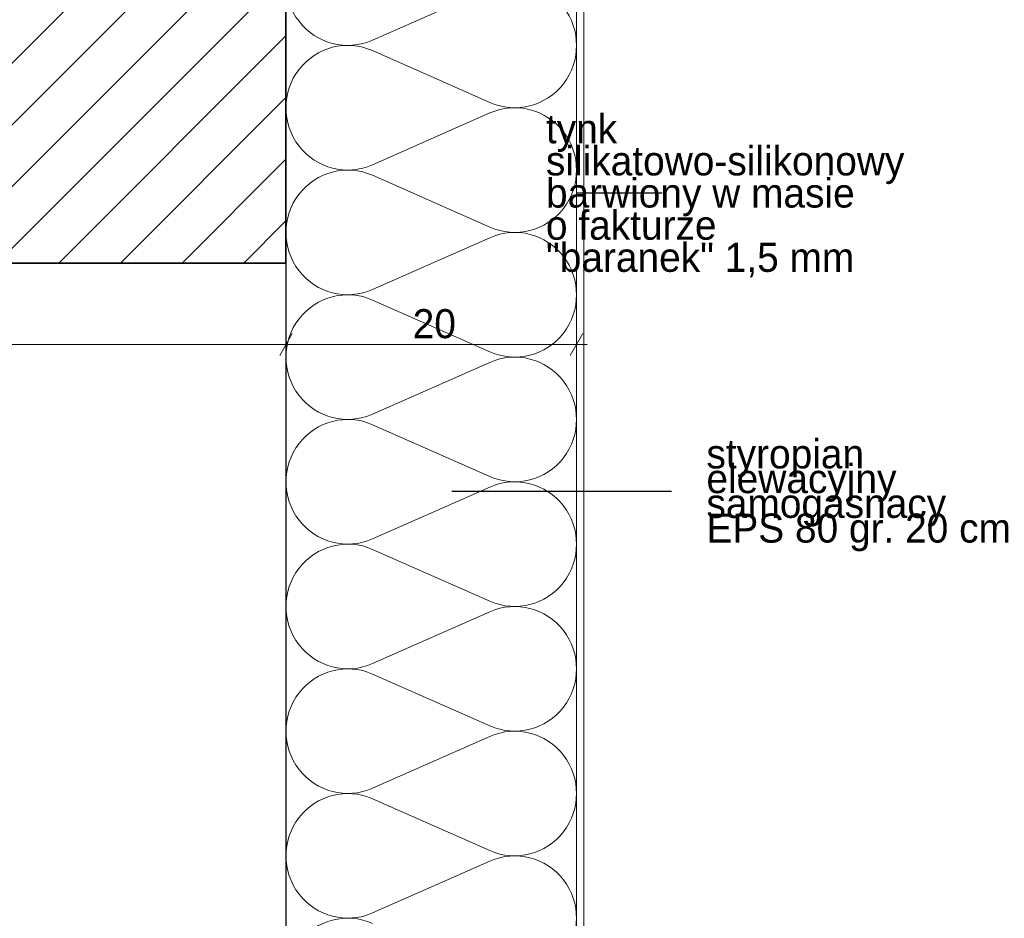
# Model space of a CAD drawing. Extents: x -109972 to -86652, y 98618 to 122888.
# Tile 43 of 74: x -92625 to -91947, y 106397 to 107016. Entities that reach past the tile are written whole.
import ezdxf

# ---------------------------------------------------------------- set-up
doc = ezdxf.new("R2010")
doc.units = 0
doc.header["$MEASUREMENT"] = 0
for name, color, linetype, lineweight in [('A-Opisy_Nr_Pióra__21', 7, 'Continuous', 13), ('Arch wykończenie_Nr_Pióra__46', 5, 'Continuous', 13), ('Arch wymiary_Nr_Pióra__21', 7, 'Continuous', 13), ('Arch ściany nośne_Nr_Pióra__21', 7, 'Continuous', 13), ('Arch ściany nośne_Nr_Pióra__27', 7, 'Continuous', 35), ('INWENT.ŚCIANY_Nr_Pióra__1', 7, 'Continuous', 25)]:
    doc.layers.add(name, color=color, linetype=linetype, lineweight=lineweight)
doc.layers.add('Arch ocieplenie', color=7, linetype='Continuous')
doc.layers.add('Arch wymiary', color=7, linetype='Continuous')
doc.layers.add('Arch ocieplenie_Nr_Pióra__25', color=7, linetype='Continuous', lineweight=15, true_color=0x40a5ff)
doc.styles.add('GENERATED_STYLE_2', font='txt')
doc.styles.add('GENERATED_STYLE_4', font='txt')
doc.dimstyles.new('GENERATED_STYLE__4', dxfattribs={"dimtxt": 20, "dimasz": 11.4, "dimexe": 0.18, "dimexo": 0, "dimgap": 0.09, "dimtad": 1, "dimtih": 1, "dimtoh": 1, "dimdec": 0, "dimlfac": 0.1, "dimzin": 0, "dimdsep": 46, "dimtxsty": 'GENERATED_STYLE_2', "dimblk": 'ARROWHEAD_2', "dimblk1": 'ARROWHEAD_2', "dimblk2": 'ARROWHEAD_2', "dimcen": 0.09, "dimclrd": 7, "dimclre": 7, "dimclrt": 7, "dimazin": 0, "dimtfac": 1, "dimtdec": 4, "dimtmove": 0, "dimatfit": 3, "dimfxl": 0, "dimtolj": 1, "dimtzin": 0, "dimarcsym": 0})
doc.dimstyles.new('GENERATED_STYLE__5', dxfattribs={"dimtxt": 0.18, "dimasz": 27.36, "dimexe": 0.18, "dimexo": 0.0625, "dimgap": 0.09, "dimtad": 0, "dimtih": 1, "dimtoh": 1, "dimdec": 4, "dimzin": 0, "dimdsep": 46, "dimcen": 0.09, "dimadec": 0, "dimazin": 0, "dimtfac": 1, "dimtdec": 4, "dimtmove": 0, "dimatfit": 3, "dimldrblk": 'ARROWHEAD_5', "dimfxl": 0, "dimtolj": 1, "dimtzin": 0, "dimarcsym": 0})

# ---------------------------------------------------------------- blocks, each defined once
blk = doc.blocks.new('Izolacja cieplna 14_1', base_point=(-92441.93, 105668.24))
at = {"layer": 'Arch ocieplenie_Nr_Pióra__25', "linetype": 'Continuous'}
for p, q in [((-92382.33, 107001.58), (-92301.52, 107037.27)), ((-92301.52, 106958.69), (-92382.33, 106994.38)), ((-92382.33, 106915.8), (-92301.52, 106951.48)), ((-92301.52, 106872.9), (-92382.33, 106908.59)), ((-92382.33, 106830.01), (-92301.52, 106865.69)), ((-92301.52, 106787.11), (-92382.33, 106822.8)), ((-92382.33, 106744.22), (-92301.52, 106779.9)), ((-92301.52, 106701.32), (-92382.33, 106737.01)), ((-92382.33, 106658.43), (-92301.52, 106694.11)), ((-92301.52, 106615.53), (-92382.33, 106651.22)), ((-92382.33, 106572.64), (-92301.52, 106608.32)), ((-92301.52, 106529.74), (-92382.33, 106565.43)), ((-92382.33, 106486.85), (-92301.52, 106522.53)), ((-92301.52, 106443.95), (-92382.33, 106479.64)), ((-92382.33, 106401.06), (-92301.52, 106436.75))]:
    blk.add_line(p, q, dxfattribs=at)
for centre, start_param, end_param in [((-92399.39, 107040.88), 5.870392, 9.837571), ((-92284.46, 106997.98), 2.728799, 6.695979), ((-92399.39, 106955.09), 5.870392, 9.837571), ((-92284.46, 106912.19), 2.728799, 6.695979), ((-92399.39, 106869.3), 5.870392, 9.837571), ((-92284.46, 106826.4), 2.728799, 6.695979), ((-92399.39, 106783.51), 5.870392, 9.837571), ((-92284.46, 106740.61), 2.728799, 6.695979), ((-92399.39, 106697.72), 5.870392, 9.837571), ((-92284.46, 106654.82), 2.728799, 6.695979), ((-92399.39, 106611.93), 5.870392, 9.837571), ((-92284.46, 106569.03), 2.728799, 6.695979), ((-92399.39, 106526.14), 5.870392, 9.837571), ((-92284.46, 106483.24), 2.728799, 6.695979), ((-92399.39, 106440.35), 5.870392, 9.837571), ((-92284.46, 106397.45), 2.728799, 6.695979), ((-92399.39, 106354.56), 5.870392, 9.837571)]:
    blk.add_ellipse(centre, major_axis=(0, 42.89), ratio=0.991625, start_param=start_param, end_param=end_param, dxfattribs=at)
blk = doc.blocks.new('*D130')
at = {"layer": 'Arch wymiary_Nr_Pióra__21', "linetype": 'Continuous'}
for p, q in [((-92911.93, 106780.98), (-92911.93, 106803.48)), ((-92861.92, 106780.98), (-92861.92, 106803.48)), ((-92907.6, 106799.73), (-92916.26, 106784.73)), ((-92857.59, 106799.73), (-92866.25, 106784.73)), ((-92919.26, 106792.23), (-92911.93, 106792.23)), ((-92911.93, 106792.23), (-92861.92, 106792.23))]:
    blk.add_line(p, q, dxfattribs=at)
at = {"layer": 'Arch wymiary_Nr_Pióra__21', "char_height": 20, "attachment_point": 7, "style": 'GENERATED_STYLE_2'}
for s, insert in [('{5}', (-92893.33, 106796.23)), ('{42}', (-92664.72, 106796.23)), ('{20}', (-92354.72, 106796.23))]:
    blk.add_mtext(s, dxfattribs=dict(at, insert=insert))
blk = doc.blocks.new('ARROWHEAD_2')
at = {"color": 0, "linetype": 'Continuous', "lineweight": 0}
for p, q in [((-0.378, -0.655), (0.378, 0.655)), ((0, 0), (-1, 0))]:
    blk.add_line(p, q, dxfattribs=at)
blk = doc.blocks.new('*D131')
at = {"layer": 'Arch wymiary_Nr_Pióra__21', "linetype": 'Continuous'}
for p, q in [((-92861.92, 106780.98), (-92861.92, 106803.48)), ((-92441.92, 106780.98), (-92441.92, 106803.48)), ((-92857.59, 106799.73), (-92866.25, 106784.73)), ((-92437.59, 106799.73), (-92446.25, 106784.73)), ((-92861.92, 106792.23), (-92441.92, 106792.23))]:
    blk.add_line(p, q, dxfattribs=at)
at = {"layer": 'Arch wymiary_Nr_Pióra__21', "char_height": 20, "attachment_point": 7, "style": 'GENERATED_STYLE_2'}
for s, insert in [('{5}', (-92893.33, 106796.23)), ('{42}', (-92664.72, 106796.23)), ('{20}', (-92354.72, 106796.23))]:
    blk.add_mtext(s, dxfattribs=dict(at, insert=insert))
blk = doc.blocks.new('*D132')
at = {"layer": 'Arch wymiary_Nr_Pióra__21', "linetype": 'Continuous'}
for p, q in [((-92441.92, 106780.98), (-92441.92, 106803.48)), ((-92241.92, 106780.98), (-92241.92, 106803.48)), ((-92437.59, 106799.73), (-92446.25, 106784.73)), ((-92246.25, 106784.73), (-92237.59, 106799.73)), ((-92441.92, 106792.23), (-92241.92, 106792.23)), ((-92241.92, 106792.23), (-92234.59, 106792.23))]:
    blk.add_line(p, q, dxfattribs=at)
at = {"layer": 'Arch wymiary_Nr_Pióra__21', "char_height": 20, "attachment_point": 7, "style": 'GENERATED_STYLE_2'}
for s, insert in [('{5}', (-92893.33, 106796.23)), ('{42}', (-92664.72, 106796.23)), ('{20}', (-92354.72, 106796.23))]:
    blk.add_mtext(s, dxfattribs=dict(at, insert=insert))
blk = doc.blocks.new('ARROWHEAD_5')
at = {"color": 0, "linetype": 'Continuous', "lineweight": 0}
blk.add_line((0, 0), (-1, 0), dxfattribs=at)
blk.add_solid([(-1, 0.2679), (0, 0), (-1, -0.2679), (-1, 0.2679)], dxfattribs=at)

msp = doc.modelspace()

# ---------------------------------------------------------------- hatches: boundary and pattern name
at = {"layer": 'Arch ściany nośne_Nr_Pióra__21', "linetype": 'Continuous'}
h = msp.add_hatch(dxfattribs=at)
h.set_pattern_fill('Common_Brick', color=256, style=0, pattern_type=2)
h.set_pattern_definition([(45, (0, 0), (-21.2132034, 21.2132034), [])])
h.paths.add_polyline_path([(-92441.92, 106848.25), (-92441.92, 107268.25), (-92861.92, 107268.25), (-92861.92, 106848.25)], flags=0)

# ---------------------------------------------------------------- linework, layer by layer
at = {"layer": 'Arch wykończenie_Nr_Pióra__46', "linetype": 'Continuous'}
for p, q in [((-92241.92, 105668.24), (-92241.92, 107298.25)), ((-92236.92, 105668.24), (-92236.92, 107298.25))]:
    msp.add_line(p, q, dxfattribs=at)
at = {"layer": 'Arch ściany nośne_Nr_Pióra__27', "linetype": 'Continuous'}
for p, q in [((-92441.92, 106848.25), (-92441.92, 107268.25)), ((-92861.92, 106848.25), (-92441.92, 106848.25))]:
    msp.add_line(p, q, dxfattribs=at)
at = {"layer": 'INWENT.ŚCIANY_Nr_Pióra__1', "linetype": 'Continuous'}
for q in [(-92861.92, 106848.25), (-92441.92, 105668.24)]:
    msp.add_line((-92441.92, 106848.25), q, dxfattribs=at)

# ---------------------------------------------------------------- block references
at = {"layer": 'Arch ocieplenie', "color": 104, "linetype": 'Continuous', "lineweight": 20, "true_color": 0x029e21}
msp.add_blockref('Izolacja cieplna 14_1', (-92441.93, 105668.24), dxfattribs=at)

# ---------------------------------------------------------------- texts
at = {"layer": 'A-Opisy_Nr_Pióra__21', "linetype": 'Continuous', "char_height": 20, "attachment_point": 4, "style": 'GENERATED_STYLE_4'}
for s, insert, width, line_spacing_factor in [('{tynk \\Psilikatowo-silikonowy \\Pbarwiony w masie \\Po fakturze \\P"baranek" 1,5 mm}', (-92262.97, 106894.55), 219.671, 0.663316), ('{styropian elewacyjny\\Psamogasnacy\\PEPS 80 gr. 20 cm}', (-92152.49, 106688.38), 213.271, 0.510351)]:
    msp.add_mtext(s, dxfattribs=dict(at, insert=insert, width=width, line_spacing_factor=line_spacing_factor))

# ---------------------------------------------------------------- dimensions: what is measured, and where the dimension line sits
at = {"layer": 'Arch wymiary', "linetype": 'Continuous'}
for p1, p2, picture, middle in [((-92911.93, 106861.37), (-92861.92, 106863.05), '*D130', (-92885.74, 106806.23)), ((-92861.92, 106863.05), (-92441.92, 106860.52), '*D131', (-92649.55, 106806.23)), ((-92441.92, 106860.52), (-92241.92, 106856.31), '*D132', (-92339.55, 106806.23))]:
    dim = msp.add_linear_dim(base=(-92911.93, 106792.23), p1=p1, p2=p2, dimstyle='GENERATED_STYLE__4', dxfattribs=at)
    dim.commit()
    dim.dimension.update_dxf_attribs({"geometry": picture, "text_midpoint": middle})

# ---------------------------------------------------------------- leaders
at = {"layer": 'A-Opisy_Nr_Pióra__21', "linetype": 'Continuous', "annotation_type": 0, "has_hookline": 1, "hookline_direction": 1}
for points, text_width in [([(-92241.92, 106896.44), (-92183.02, 106896.44)], 307.62), ([(-92327.67, 106691.23), (-92176.62, 106691.23)], 197.14)]:
    msp.add_leader(points, dimstyle='GENERATED_STYLE__5', dxfattribs=dict(at, text_width=text_width))

doc.saveas('drawing.dxf')
